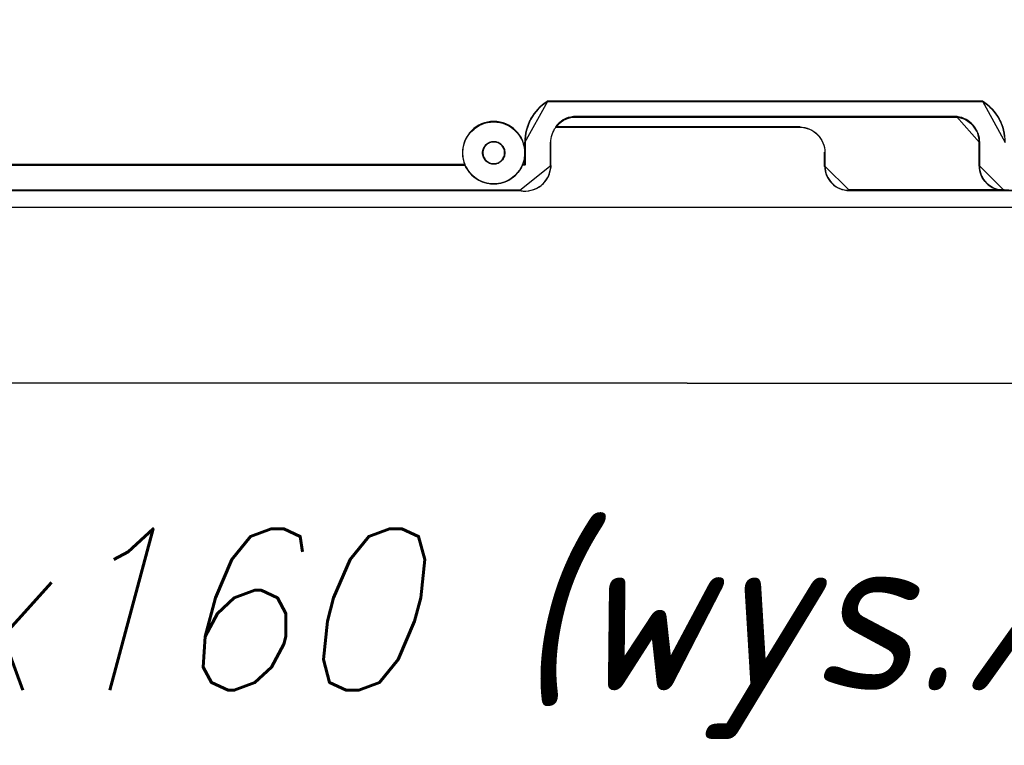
# Model space of a CAD drawing. Extents: x -543332 to -323966, y -9028 to 137422.
# Tile 212 of 250: x -346744 to -345157, y 36072 to 37241. Entities that reach past the tile are written whole.
import ezdxf

# ---------------------------------------------------------------- set-up
doc = ezdxf.new("R2010")
doc.units = 0
doc.header["$MEASUREMENT"] = 0
doc.layers.get('0').update_dxf_attribs({"color": 8})
doc.layers.add('$ IE_SCHEMAT', color=7, linetype='Continuous', lineweight=0)
doc.layers.add('50', color=7, linetype='Continuous')
doc.layers.add('60', color=7, linetype='Continuous')
doc.styles.add('ROMANS', font='romans.shx', dxfattribs={"width": 0.85})

# ---------------------------------------------------------------- blocks, each defined once
blk = doc.blocks.new('*U992')
at = {"layer": '60', "color": 7}
for points in [[(314, 2.912724), (-35.827515, 3.027725), (-36, -400.568087), (313.827515, -400.654337), (314, 2.912724)], [(313.827684, -400.654337), (-36, -400.564301), (313.827684, -400.654337)], [(-30.019315, -428.883482), (307.846999, -429), (-30.019315, -428.883482)]]:
    blk.add_lwpolyline(points, close=True, dxfattribs=at)
for points in [[(313.827684, -400.650557), (-36, -400.564301)], [(-30.020531, -428.884992), (307.848215, -429)], [(313.827684, -400.650557), (-36, -400.564301)], [(-30.020531, -428.884992), (307.848215, -429)]]:
    blk.add_lwpolyline(points, dxfattribs=at)
blk = doc.blocks.new('*C993')
at = {"layer": '50', "color": 7}
for points in [[(3.742658, -397.915671), (112.076915, -397.915671), (112.076915, -397.915671), (112.524988, -397.990311), (112.948169, -397.990311), (113.396243, -397.940551), (113.819423, -397.865911), (114.242604, -397.741511), (114.640892, -397.567351), (115.039179, -397.343431), (115.387681, -397.094631), (115.561932, -396.945351), (115.736183, -396.796071), (115.885541, -396.621911), (116.034899, -396.447751), (116.308722, -396.074551), (116.532758, -395.70135), (116.707009, -395.27839), (116.831474, -394.85543), (116.88126, -394.63151), (116.931046, -394.40759), (116.955939, -394.18367), (116.955939, -393.95975), (116.955939, -390.177988), (116.980832, -389.829668), (117.005725, -389.506228), (117.080404, -389.182788), (117.179976, -388.859348), (117.279548, -388.560788), (117.428906, -388.287108), (117.578264, -387.988548), (117.752515, -387.739748), (118.026337, -387.416307), (118.325053, -387.092867), (118.648662, -386.844067), (118.997164, -386.595267), (119.395451, -386.396227), (119.793739, -386.246947), (120.21692, -386.147427), (120.664993, -386.072787), (182.424481, -386.072787), (182.797876, -386.147427), (183.171271, -386.246947), (183.519772, -386.371347), (183.868274, -386.520627), (184.16699, -386.719667), (184.465706, -386.943587), (184.764422, -387.167507), (185.013351, -387.441187), (185.237388, -387.714868), (185.436532, -388.038308), (185.635676, -388.361748), (185.785034, -388.685188), (185.884606, -389.033508), (185.984178, -389.406708), (186.033964, -389.779908), (186.058857, -390.177988), (186.058857, -393.95975), (186.08375, -394.35783), (186.133536, -394.73103), (186.233108, -395.10423), (186.357572, -395.47743), (186.531823, -395.82575), (186.730967, -396.149191), (186.955004, -396.447751), (187.203934, -396.721431), (187.477757, -396.995111), (187.801365, -397.219031), (188.124974, -397.418071), (188.473476, -397.592231), (188.821978, -397.716631), (189.195372, -397.816151), (189.59366, -397.890791), (189.991948, -397.890791), (191.684671, -397.915671)], [(190.117194, -389.181354), (190.042516, -388.68363), (189.942944, -388.210791), (189.818479, -387.737953), (189.644228, -387.29), (189.469977, -386.842048), (189.245941, -386.394096), (188.997011, -385.995916), (188.723188, -385.57285), (188.424473, -385.199556), (188.100864, -384.826263), (187.752362, -384.477855), (187.378968, -384.154334), (186.98068, -383.855699), (186.582393, -383.581951), (116.434007, -383.581951), (116.010826, -383.855699), (115.612539, -384.154334), (115.239144, -384.477855), (114.915536, -384.826263), (114.591927, -385.199556), (114.293212, -385.57285), (114.019389, -385.995916), (113.770459, -386.394096), (113.546423, -386.842048), (113.347279, -387.29), (113.197921, -387.737953), (113.048563, -388.210791), (112.948991, -388.68363), (112.874312, -389.181354), (112.849419, -389.679079), (112.824526, -390.176804), (112.824526, -390.176804), (112.824526, -393.785309), (112.376453, -393.785309), (112.227095, -394.133716), (112.052844, -394.407465), (111.853701, -394.730986), (111.629664, -395.004734), (111.380734, -395.278483), (111.131805, -395.527345), (110.857982, -395.776208), (110.559266, -395.975298), (110.260551, -396.174387), (109.936942, -396.348591), (109.58844, -396.497909), (109.239939, -396.62234), (108.891437, -396.721885), (108.518043, -396.796543), (108.144648, -396.82143), (107.746361, -396.846316), (107.372966, -396.82143), (106.999572, -396.796543), (106.626177, -396.721885), (106.277676, -396.62234), (105.929174, -396.497909), (105.580673, -396.348591), (105.257064, -396.174387), (104.958348, -395.975298), (104.659633, -395.776208), (104.38581, -395.552232), (104.13688, -395.278483), (103.887951, -395.02962), (103.688807, -394.730986), (103.489663, -394.432351), (103.290519, -394.133716), (103.141162, -393.810195), (3.818216, -393.810195)], [(3.818216, -393.81155), (103.141162, -393.81155), (102.991804, -393.362389), (102.867339, -392.863321), (102.817553, -392.613787), (102.79266, -392.364253), (102.767767, -392.114719), (102.767767, -391.865185), (102.767767, -391.615651), (102.79266, -391.341163), (102.817553, -391.091629), (102.867339, -390.842095), (102.991804, -390.36798), (103.141162, -389.918819), (103.365198, -389.469657), (103.614128, -389.070403), (103.887951, -388.671148), (104.211559, -388.321801), (104.584954, -387.997406), (104.958348, -387.697965), (105.381529, -387.448431), (105.804709, -387.248804), (106.277676, -387.07413), (106.750642, -386.949363), (106.999572, -386.899456), (107.248501, -386.874503), (107.497431, -386.849549), (107.746361, -386.849549), (108.020183, -386.849549), (108.269113, -386.874503), (108.518043, -386.899456), (108.766973, -386.949363), (109.239939, -387.07413), (109.712905, -387.248804), (110.136086, -387.448431), (110.559266, -387.697965), (110.932661, -387.997406), (111.281162, -388.321801), (111.604771, -388.671148), (111.903487, -389.070403), (112.152416, -389.469657), (112.376453, -389.918819), (112.525811, -390.36798), (112.650276, -390.842095), (112.700062, -391.091629), (112.724955, -391.341163), (112.749848, -391.615651), (112.749848, -391.865185), (112.724955, -392.364253), (112.650276, -392.863321), (112.550704, -393.337436), (112.376453, -393.786597), (112.824526, -393.786597), (112.824526, -390.168353), (112.849419, -389.669285), (112.874312, -389.170216), (112.948991, -388.671148), (113.048563, -388.197034), (113.197921, -387.722919), (113.347279, -387.273757), (113.546423, -386.824596), (113.770459, -386.375435), (114.019389, -385.97618), (114.293212, -385.551972), (114.591927, -385.177671), (114.915536, -384.80337), (115.239144, -384.454022), (115.612539, -384.129628), (116.010826, -383.830187), (116.434007, -383.5557), (116.434007, -383.5557), (186.582393, -383.5557), (186.98068, -383.830187), (187.378968, -384.129628), (187.752362, -384.454022), (188.100864, -384.80337), (188.424473, -385.177671), (188.723188, -385.551972), (188.997011, -385.97618), (189.245941, -386.375435), (189.469977, -386.824596), (189.644228, -387.273757), (189.818479, -387.722919), (189.942944, -388.197034), (190.042516, -388.671148), (190.117194, -389.170216)], [(3.857981, -393.771828), (103.151712, -393.771828), (103.002399, -393.324026), (102.87797, -392.826469), (102.828199, -392.57769), (102.803313, -392.328911), (102.778428, -392.080132), (102.778428, -391.831353), (102.778428, -391.582574), (102.803313, -391.308917), (102.828199, -391.060138), (102.87797, -390.811359), (103.002399, -390.338679), (103.151712, -389.890877), (103.375683, -389.443075), (103.62454, -389.045029), (103.898282, -388.646983), (104.221795, -388.298692), (104.59508, -387.97528), (104.968365, -387.676745), (105.391421, -387.427966), (105.814477, -387.228943), (106.287304, -387.054798), (106.760131, -386.930408), (107.008988, -386.880653), (107.257844, -386.855775), (107.506701, -386.830897), (107.755557, -386.830897), (108.029299, -386.830897), (108.278156, -386.855775), (108.527012, -386.880653), (108.775869, -386.930408), (109.248696, -387.054798), (109.721523, -387.228943), (110.144579, -387.427966), (110.567635, -387.676745), (110.94092, -387.97528), (111.289319, -388.298692), (111.612832, -388.646983), (111.91146, -389.045029), (112.160317, -389.443075), (112.384287, -389.890877), (112.533601, -390.338679), (112.65803, -390.811359), (112.707801, -391.060138), (112.732686, -391.308917), (112.757572, -391.582574), (112.757572, -391.831353), (112.732686, -392.328911), (112.65803, -392.826469), (112.558487, -393.299148), (112.384287, -393.746951), (112.832229, -393.746951), (112.832229, -390.139656), (112.857115, -389.642098), (112.882, -389.144541), (112.956657, -388.646983), (113.0562, -388.174303), (113.205514, -387.701623), (113.354828, -387.253821), (113.553913, -386.806019), (113.777884, -386.358217), (114.02674, -385.960171), (114.300482, -385.537246), (114.59911, -385.164078), (114.922623, -384.79091), (115.246137, -384.442619), (115.619422, -384.119207), (116.017592, -383.820672), (116.440648, -383.547015), (116.440648, -383.547015), (186.568401, -383.547015), (186.966571, -383.820672), (187.364741, -384.119207), (187.738026, -384.442619), (188.086425, -384.79091), (188.409939, -385.164078), (188.708566, -385.537246), (188.982308, -385.960171), (189.231165, -386.358217), (189.455136, -386.806019), (189.629335, -387.253821), (189.803535, -387.701623), (189.927963, -388.174303), (190.027506, -388.646983), (190.102163, -389.144541)]]:
    blk.add_lwpolyline(points, dxfattribs=at)
for points in [[(116.48097, -383.505), (116.048324, -383.782115), (115.641129, -384.084422), (115.259383, -384.411922), (114.928536, -384.764614), (114.59769, -385.142498), (114.292293, -385.520382), (114.012346, -385.948651), (113.757849, -386.351727), (113.528801, -386.805189), (113.325204, -387.25865), (113.172505, -387.712111), (113.019807, -388.190764), (112.918008, -388.669417), (112.841659, -389.173263), (112.816209, -389.677109), (112.790759, -390.180954), (116.48097, -383.505)], [(116.398788, -383.505), (186.610869, -383.505), (116.398788, -383.505)], [(190.192388, -390.180954), (190.192388, -389.677109), (190.141466, -389.173263), (190.065084, -388.669417), (189.963241, -388.190764), (189.835937, -387.712111), (189.657712, -387.25865), (189.479486, -386.805189), (189.250339, -386.351727), (188.995732, -385.948651), (188.715663, -385.520382), (188.410134, -385.142498), (188.079144, -384.764614), (187.722693, -384.411922), (187.340781, -384.084422), (186.933409, -383.782115), (186.526037, -383.505), (190.192388, -390.180954)], [(112.798712, -391.830044), (112.798712, -391.57923), (112.773624, -391.303335), (112.748535, -391.052522), (112.698357, -390.801708), (112.572913, -390.325162), (112.422381, -389.873698), (112.196582, -389.422233), (111.945694, -389.020931), (111.644629, -388.61963), (111.318475, -388.26849), (110.967233, -387.942433), (110.590901, -387.641456), (110.164392, -387.390643), (109.737883, -387.189992), (109.261197, -387.014422), (108.78451, -386.889016), (108.533622, -386.838853), (108.282735, -386.813772), (108.031847, -386.78869), (107.755871, -386.78869), (107.504983, -386.78869), (107.254095, -386.813772), (107.003208, -386.838853), (106.75232, -386.889016), (106.275634, -387.014422), (105.798947, -387.189992), (105.372438, -387.390643), (104.945929, -387.641456), (104.569598, -387.942433), (104.193266, -388.26849), (103.867112, -388.61963), (103.591136, -389.020931), (103.340248, -389.422233), (103.114449, -389.873698), (102.963917, -390.325162), (102.838473, -390.801708), (102.788295, -391.052522), (102.763207, -391.303335), (102.738118, -391.57923), (102.738118, -391.830044), (102.738118, -392.080857), (102.763207, -392.331671), (102.788295, -392.607566), (102.838473, -392.833298), (102.963917, -393.334925), (103.114449, -393.78639), (103.340248, -394.237854), (103.591136, -394.614075), (103.867112, -395.015377), (104.193266, -395.366516), (104.569598, -395.692573), (104.945929, -395.99355), (105.372438, -396.244363), (105.798947, -396.445014), (106.275634, -396.620584), (106.75232, -396.74599), (107.003208, -396.796153), (107.254095, -396.821235), (107.504983, -396.846316), (107.755871, -396.846316), (108.031847, -396.846316), (108.282735, -396.821235), (108.533622, -396.796153), (108.78451, -396.74599), (109.261197, -396.620584), (109.737883, -396.445014), (110.164392, -396.244363), (110.590901, -395.99355), (110.967233, -395.692573), (111.318475, -395.366516), (111.644629, -395.015377), (111.945694, -394.614075), (112.196582, -394.237854), (112.422381, -393.78639), (112.572913, -393.334925), (112.698357, -392.833298), (112.748535, -392.607566), (112.773624, -392.331671), (112.798712, -392.080857), (112.798712, -391.830044), (112.798712, -391.830044)], [(112.798712, -391.830044), (112.798712, -391.57923), (112.773624, -391.303335), (112.748535, -391.052522), (112.698357, -390.801708), (112.572913, -390.325162), (112.422381, -389.873698), (112.196582, -389.422233), (111.945694, -389.020931), (111.644629, -388.61963), (111.318475, -388.26849), (110.967233, -387.942433), (110.590901, -387.641456), (110.164392, -387.390643), (109.737883, -387.189992), (109.261197, -387.014422), (108.78451, -386.889016), (108.533622, -386.838853), (108.282735, -386.813772), (108.031847, -386.78869), (107.755871, -386.78869), (107.504983, -386.78869), (107.254095, -386.813772), (107.003208, -386.838853), (106.75232, -386.889016), (106.275634, -387.014422), (105.798947, -387.189992), (105.372438, -387.390643), (104.945929, -387.641456), (104.569598, -387.942433), (104.193266, -388.26849), (103.867112, -388.61963), (103.591136, -389.020931), (103.340248, -389.422233), (103.114449, -389.873698), (102.963917, -390.325162), (102.838473, -390.801708), (102.788295, -391.052522), (102.763207, -391.303335), (102.738118, -391.57923), (102.738118, -391.830044), (102.738118, -392.080857), (102.763207, -392.331671), (102.788295, -392.582485), (102.838473, -392.833298), (102.963917, -393.334925), (103.114449, -393.78639), (103.264982, -394.112448), (103.465692, -394.413424), (103.666402, -394.7144), (103.867112, -395.015377), (104.118, -395.26619), (104.368887, -395.542085), (104.644864, -395.767817), (104.945929, -395.968468), (105.246994, -396.169119), (105.573148, -396.344689), (105.924391, -396.495177), (106.275634, -396.620584), (106.626876, -396.720909), (107.003208, -396.796153), (107.379539, -396.821235), (107.755871, -396.846316), (108.157291, -396.821235), (108.533622, -396.796153), (108.909954, -396.720909), (109.261197, -396.620584), (109.612439, -396.495177), (109.963682, -396.344689), (110.289836, -396.169119), (110.590901, -395.968468), (110.891966, -395.767817), (111.167943, -395.517004), (111.41883, -395.26619), (111.669718, -394.990295), (111.895517, -394.7144), (112.096227, -394.388343), (112.271848, -394.112448), (112.422381, -393.761309), (112.598002, -393.309844), (112.698357, -392.833298), (112.748535, -392.582485), (112.773624, -392.331671), (112.798712, -392.080857), (112.798712, -391.830044)], [(182.446148, -385.994249), (120.633957, -385.994249), (120.185501, -386.069395), (119.761959, -386.169589), (119.363331, -386.319881), (118.964704, -386.520269), (118.615905, -386.770755), (118.29202, -387.021241), (117.993049, -387.346873), (117.718993, -387.672505), (157.108381, -387.672505), (157.507009, -387.697553), (157.905637, -387.772699), (158.304264, -387.872893), (158.677978, -387.998136), (159.026777, -388.173476), (159.350662, -388.398914), (159.674547, -388.624351), (159.948603, -388.899886), (160.22266, -389.17542), (160.446888, -389.501052), (160.646201, -389.851732), (160.820601, -390.202412), (160.970086, -390.578141), (161.069743, -390.95387), (161.119572, -391.379696), (161.144486, -391.780474), (161.144486, -393.98475), (161.1694, -394.385527), (161.219228, -394.761256), (161.318885, -395.136985), (161.443457, -395.512714), (161.617856, -395.838346), (161.81717, -396.163977), (162.041398, -396.46456), (162.29054, -396.740095), (162.564597, -397.015629), (162.863567, -397.241067), (163.187452, -397.441456), (163.536251, -397.591747), (163.885051, -397.71699), (164.258764, -397.817184), (164.657391, -397.89233), (165.056019, -397.89233), (190.020072, -397.89233), (189.621444, -397.89233), (189.222817, -397.817184), (188.849103, -397.71699), (188.500304, -397.591747), (188.151505, -397.416407), (187.82762, -397.216018), (187.503735, -396.990581), (187.229679, -396.715046), (186.980537, -396.439512), (186.756309, -396.138929), (186.556995, -395.813297), (186.382595, -395.462617), (186.258024, -395.086888), (186.158367, -394.711159), (186.108539, -394.33543), (186.083624, -393.934653), (186.083624, -390.127267), (186.05871, -389.726489), (186.008882, -389.35076), (185.909225, -388.975031), (185.809568, -388.624351), (185.660083, -388.298719), (185.460769, -387.973088), (185.261455, -387.647456), (185.037227, -387.371922), (184.788085, -387.096387), (184.489114, -386.87095), (184.190143, -386.645512), (183.891173, -386.445124), (183.542374, -386.294832), (183.193574, -386.169589), (182.819861, -386.069395), (182.446148, -385.994249)], [(182.41234, -386.033971), (120.670409, -386.033971), (120.222462, -386.108615), (119.799402, -386.20814), (119.401228, -386.357428), (119.003053, -386.556479), (118.65465, -386.805293), (118.331134, -387.054106), (118.032503, -387.377563), (117.758758, -387.701021), (157.103375, -387.701021), (157.501549, -387.725902), (157.899723, -387.800546), (158.297898, -387.900072), (158.671187, -388.024478), (159.019589, -388.198648), (159.343106, -388.42258), (159.666623, -388.646512), (159.940368, -388.920207), (160.214113, -389.193901), (160.438086, -389.517359), (160.637173, -389.865698), (160.811374, -390.214036), (160.96069, -390.587256), (161.060233, -390.960477), (161.110005, -391.383459), (161.134891, -391.781561), (161.134891, -393.971119), (161.159777, -394.36922), (161.209549, -394.74244), (161.309093, -395.115661), (161.433522, -395.488881), (161.607723, -395.812338), (161.806811, -396.135796), (162.030784, -396.434372), (162.279643, -396.708066), (162.553388, -396.981761), (162.852019, -397.205693), (163.175535, -397.404744), (163.523938, -397.554032), (163.872341, -397.678439), (164.245629, -397.777964), (164.643804, -397.852608), (165.041978, -397.852608), (189.977656, -397.852608), (189.579481, -397.852608), (189.181307, -397.777964), (188.808018, -397.678439), (188.459616, -397.554032), (188.111213, -397.379863), (187.787696, -397.180812), (187.464179, -396.95688), (187.190434, -396.683185), (186.941575, -396.40949), (186.717602, -396.110914), (186.518515, -395.787457), (186.344314, -395.439118), (186.219884, -395.065898), (186.12034, -394.692678), (186.070569, -394.319458), (186.045683, -393.921356), (186.045683, -390.139392), (186.020797, -389.741291), (185.971025, -389.368071), (185.871481, -388.994851), (185.771938, -388.646512), (185.622622, -388.323054), (185.423535, -387.999597), (185.224448, -387.67614), (185.000475, -387.402445), (184.751616, -387.12875), (184.452985, -386.904818), (184.154354, -386.680886), (183.855723, -386.481835), (183.50732, -386.332547), (183.158918, -386.20814), (182.785629, -386.108615), (182.41234, -386.033971)], [(120.629805, -385.994249), (182.454081, -385.994249), (120.629805, -385.994249)], [(186.085969, -390.180954), (186.06053, -389.774971), (186.009652, -389.394361), (185.907897, -389.013751), (185.806141, -388.658516), (185.653508, -388.328654), (185.449998, -387.998793), (185.246487, -387.668931), (185.017538, -387.389817), (184.763149, -387.110704), (184.457883, -386.882338), (184.152617, -386.653972), (183.847351, -386.45098), (183.491208, -386.298737), (183.135064, -386.171867), (182.753482, -386.070371), (182.371899, -385.994249), (186.085969, -390.180954)], [(157.144859, -387.659927), (117.718993, -387.659927), (157.144859, -387.659927)], [(109.564476, -391.830744), (109.539, -391.652524), (109.513524, -391.474304), (109.488048, -391.296085), (109.41162, -391.143325), (109.335192, -390.965105), (109.258764, -390.837806), (109.15686, -390.685046), (109.029479, -390.557746), (108.902099, -390.455906), (108.774719, -390.354067), (108.621863, -390.252227), (108.469006, -390.175847), (108.290674, -390.124927), (108.137818, -390.074007), (107.959485, -390.048547), (107.755677, -390.048547), (107.577345, -390.048547), (107.399012, -390.074007), (107.22068, -390.124927), (107.067824, -390.175847), (106.914967, -390.252227), (106.762111, -390.354067), (106.634731, -390.455906), (106.507351, -390.557746), (106.37997, -390.685046), (106.278066, -390.837806), (106.201638, -390.965105), (106.12521, -391.143325), (106.048782, -391.296085), (106.023306, -391.474304), (105.972354, -391.652524), (105.972354, -391.830744), (105.972354, -392.008963), (106.023306, -392.187183), (106.048782, -392.365403), (106.12521, -392.518162), (106.201638, -392.670922), (106.278066, -392.823682), (106.37997, -392.976441), (106.507351, -393.103741), (106.634731, -393.205581), (106.762111, -393.307421), (106.914967, -393.409261), (107.067824, -393.48564), (107.22068, -393.53656), (107.399012, -393.58748), (107.577345, -393.61294), (107.755677, -393.61294), (107.959485, -393.61294), (108.137818, -393.58748), (108.290674, -393.53656), (108.469006, -393.48564), (108.621863, -393.409261), (108.774719, -393.307421), (108.902099, -393.205581), (109.029479, -393.103741), (109.15686, -392.976441), (109.258764, -392.823682), (109.335192, -392.670922), (109.41162, -392.518162), (109.488048, -392.365403), (109.513524, -392.187183), (109.539, -392.008963), (109.564476, -391.830744)], [(109.564476, -391.830744), (109.539, -391.652524), (109.513524, -391.474304), (109.488048, -391.296085), (109.41162, -391.143325), (109.335192, -390.965105), (109.258764, -390.837806), (109.15686, -390.685046), (109.029479, -390.557746), (108.902099, -390.455906), (108.774719, -390.354067), (108.621863, -390.252227), (108.469006, -390.175847), (108.290674, -390.124927), (108.137818, -390.074007), (107.959485, -390.048547), (107.755677, -390.048547), (107.577345, -390.048547), (107.399012, -390.074007), (107.22068, -390.124927), (107.067824, -390.175847), (106.914967, -390.252227), (106.762111, -390.354067), (106.634731, -390.455906), (106.507351, -390.557746), (106.37997, -390.685046), (106.278066, -390.837806), (106.201638, -390.965105), (106.12521, -391.143325), (106.048782, -391.296085), (106.023306, -391.474304), (105.972354, -391.652524), (105.972354, -391.830744), (105.972354, -392.008963), (106.023306, -392.187183), (106.048782, -392.365403), (106.12521, -392.518162), (106.201638, -392.670922), (106.278066, -392.823682), (106.37997, -392.976441), (106.507351, -393.103741), (106.634731, -393.205581), (106.762111, -393.307421), (106.914967, -393.409261), (107.067824, -393.48564), (107.22068, -393.53656), (107.399012, -393.58748), (107.577345, -393.61294), (107.755677, -393.61294), (107.959485, -393.61294), (108.137818, -393.58748), (108.290674, -393.53656), (108.469006, -393.48564), (108.621863, -393.409261), (108.774719, -393.307421), (108.902099, -393.205581), (109.029479, -393.103741), (109.15686, -392.976441), (109.258764, -392.823682), (109.335192, -392.670922), (109.41162, -392.518162), (109.488048, -392.365403), (109.513524, -392.187183), (109.539, -392.008963), (109.564476, -391.830744)], [(107.755677, -390.048547), (107.959485, -390.048547), (108.137818, -390.074007), (108.290674, -390.124927), (108.469006, -390.175847), (108.621863, -390.252227), (108.774719, -390.354067), (108.902099, -390.455906), (109.029479, -390.557746), (109.15686, -390.685046), (109.258764, -390.837806), (109.335192, -390.965105), (109.41162, -391.143325), (109.488048, -391.296085), (109.513524, -391.474304), (109.539, -391.652524), (109.564476, -391.830744), (109.539, -392.008963), (109.513524, -392.187183), (109.488048, -392.365403), (109.41162, -392.518162), (109.335192, -392.670922), (109.258764, -392.823682), (109.15686, -392.976441), (109.029479, -393.103741), (108.902099, -393.205581), (108.774719, -393.307421), (108.621863, -393.409261), (108.469006, -393.48564), (108.290674, -393.53656), (108.137818, -393.58748), (107.959485, -393.61294), (107.755677, -393.61294), (107.577345, -393.61294), (107.399012, -393.58748), (107.22068, -393.53656), (107.067824, -393.48564), (106.914967, -393.409261), (106.762111, -393.307421), (106.634731, -393.205581), (106.507351, -393.103741), (106.37997, -392.976441), (106.278066, -392.823682), (106.201638, -392.670922), (106.12521, -392.518162), (106.048782, -392.365403), (106.023306, -392.187183), (105.972354, -392.008963), (105.972354, -391.830744), (105.972354, -391.652524), (106.023306, -391.474304), (106.048782, -391.296085), (106.12521, -391.143325), (106.201638, -390.965105), (106.278066, -390.837806), (106.37997, -390.685046), (106.507351, -390.557746), (106.634731, -390.455906), (106.762111, -390.354067), (106.914967, -390.252227), (107.067824, -390.175847), (107.22068, -390.124927), (107.399012, -390.074007), (107.577345, -390.048547), (107.755677, -390.048547)], [(109.524711, -391.830744), (109.499799, -391.656496), (109.474887, -391.482249), (109.449975, -391.308001), (109.375239, -391.158646), (109.300503, -390.984399), (109.225767, -390.859937), (109.126119, -390.710582), (109.001559, -390.586119), (108.876999, -390.486549), (108.752439, -390.386979), (108.602967, -390.287409), (108.453495, -390.212732), (108.279111, -390.162947), (108.129639, -390.113162), (107.955255, -390.088269), (107.755959, -390.088269), (107.581575, -390.088269), (107.407191, -390.113162), (107.232807, -390.162947), (107.083335, -390.212732), (106.933863, -390.287409), (106.784391, -390.386979), (106.659831, -390.486549), (106.535271, -390.586119), (106.410711, -390.710582), (106.311063, -390.859937), (106.236327, -390.984399), (106.161591, -391.158646), (106.086855, -391.308001), (106.061943, -391.482249), (106.012119, -391.656496), (106.012119, -391.830744), (106.012119, -392.004991), (106.061943, -392.179239), (106.086855, -392.353486), (106.161591, -392.502841), (106.236327, -392.652196), (106.311063, -392.801551), (106.410711, -392.950906), (106.535271, -393.075368), (106.659831, -393.174938), (106.784391, -393.274508), (106.933863, -393.374078), (107.083335, -393.448756), (107.232807, -393.498541), (107.407191, -393.548326), (107.581575, -393.573218), (107.755959, -393.573218), (107.955255, -393.573218), (108.129639, -393.548326), (108.279111, -393.498541), (108.453495, -393.448756), (108.602967, -393.374078), (108.752439, -393.274508), (108.876999, -393.174938), (109.001559, -393.075368), (109.126119, -392.950906), (109.225767, -392.801551), (109.300503, -392.652196), (109.375239, -392.502841), (109.449975, -392.353486), (109.474887, -392.179239), (109.499799, -392.004991), (109.524711, -391.830744)], [(112.790759, -393.787717), (112.790759, -390.098862), (112.790759, -393.787717)], [(116.921038, -390.098862), (116.921038, -393.959846), (116.921038, -390.098862)], [(186.003787, -390.098862), (186.003787, -393.959846), (186.003787, -390.098862)], [(161.094868, -394.010161), (161.094868, -391.740707), (161.094868, -394.010161)], [(103.194092, -393.729458), (3.818216, -393.729458), (103.194092, -393.729458)], [(111.945086, -397.888767), (112.172821, -397.939539), (112.400557, -397.964925), (112.628292, -397.990311), (112.856027, -397.990311), (113.311498, -397.964925), (113.766968, -397.86338), (114.197135, -397.73645), (114.627302, -397.558747), (114.829733, -397.457202), (115.032164, -397.330271), (115.234596, -397.20334), (115.411723, -397.07641), (115.588851, -396.924093), (115.765978, -396.771776), (115.917802, -396.594073), (116.069625, -396.41637), (116.347968, -396.035577), (116.575703, -395.654785), (116.752831, -395.22322), (116.879351, -394.791656), (116.929958, -394.56318), (116.980566, -394.334705), (117.00587, -394.106229), (117.00587, -393.877754), (111.945086, -397.888767)], [(112.342738, -393.705625), (112.872941, -393.705625), (112.342738, -393.705625)], [(161.094868, -393.928069), (161.120281, -394.334659), (161.171106, -394.715838), (161.272756, -395.097017), (161.399819, -395.478196), (161.577707, -395.808552), (161.781008, -396.138907), (162.009721, -396.44385), (162.263847, -396.723381), (162.543385, -397.002913), (162.848336, -397.23162), (163.1787, -397.434915), (163.534476, -397.587387), (163.890252, -397.714447), (164.271441, -397.816094), (164.678042, -397.89233), (165.084643, -397.89233), (161.094868, -393.928069)], [(186.003787, -393.877754), (186.029207, -394.284293), (186.080046, -394.665424), (186.181724, -395.046555), (186.308821, -395.427685), (186.486758, -395.783407), (186.690114, -396.11372), (186.91889, -396.418625), (187.173085, -396.698121), (187.4527, -396.977617), (187.783154, -397.206295), (188.113608, -397.409565), (188.469481, -397.587426), (188.825354, -397.714469), (189.206647, -397.816104), (189.61336, -397.89233), (190.020072, -397.89233), (186.003787, -393.877754)], [(112.128006, -397.834071), (3.741337, -397.834071), (112.128006, -397.834071)], [(190.020072, -397.810238), (165.002462, -397.810238), (190.020072, -397.810238)], [(189.93524, -397.810238), (191.711418, -397.916163), (189.93524, -397.810238)]]:
    blk.add_lwpolyline(points, close=True, dxfattribs=at)

msp = doc.modelspace()

# ---------------------------------------------------------------- block references
at = {"xscale": 10, "yscale": 10, "zscale": 10}
for name in ['*U992', '*C993']:
    msp.add_blockref(name, (-347057.5, 40944.6), dxfattribs=at)

# ---------------------------------------------------------------- texts
at = {"layer": '$ IE_SCHEMAT', "color": 0, "ltscale": 2, "style": 'ROMANS', "oblique": 15, "width": 0.9}
msp.add_text('350x460x160 (wys./szer./gł.)', height=260, dxfattribs=at).set_placement((-348253.4, 36160.7))

doc.saveas('drawing.dxf')
